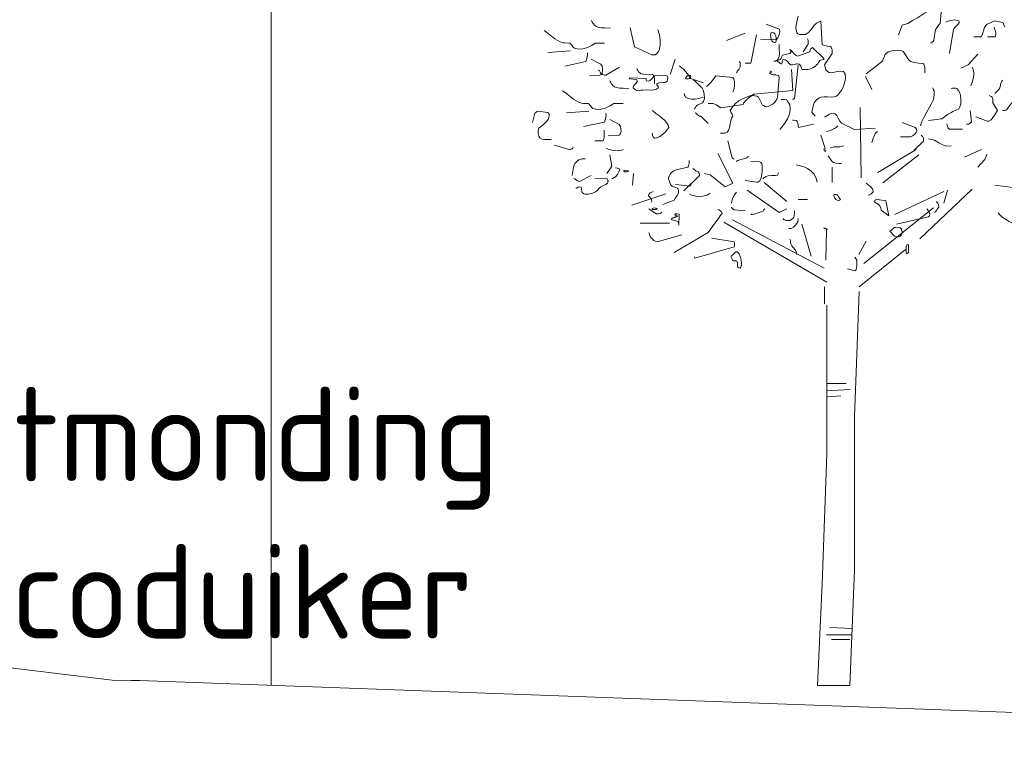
# Model space of a CAD drawing. Header units: metres. Extents: x 180716 to 180809, y 418548 to 418668.
# Tile 54 of 148: x 180795.01 to 180796.89, y 418575.27 to 418576.66. Entities that reach past the tile are written whole.
import ezdxf

# ---------------------------------------------------------------- set-up
doc = ezdxf.new("R2010")
doc.units = ezdxf.units.M
doc.layers.get('0').update_dxf_attribs({"color": 30, "lineweight": 0})
for name, color, linetype, lineweight in [('B-WE-GR-BOOM-SD', 253, 'Continuous', 0), ('B-WE-GW-BERM-GD', 253, 'Continuous', 0), ('B-WE-KG-GRENS_PERCEEL-SD', 253, 'Continuous', 0), ('B-WE-VH-M', 253, 'Continuous', 0)]:
    doc.layers.add(name, color=color, linetype=linetype, lineweight=lineweight)
doc.styles.add('NLCS-ISO-M100-T18', font='NLCS-ISO.ttf', dxfattribs={"height": 0.18})
doc.styles.get("Standard").update_dxf_attribs({"font": 'arial.ttf'})
doc.linetypes.add('KG-KADASTRAAL', pattern='A,5.5,-2,["K",Standard,S=1.8,R=0,X=0,Y=-0.9],-2,5.5,-2,[5,NLCS.shx,S=0.75,R=0,X=0,Y=0],-2', length=19)

# ---------------------------------------------------------------- blocks, each defined once
blk = doc.blocks.new('SGR-BOOM_S02_G_ZIJ-D')
at = {"ltscale": 0.1}
blk.add_line((-0.1242, 0), (0.1242, 0), dxfattribs=at)
at = {"flags": 128}
for points in [[(0.4937, 4.964), (0.5226, 5.0363), (0.5649, 5.0508), (0.6027, 5.0719), (0.6394, 5.0941), (0.6928, 5.1286), (0.7306, 5.1497), (0.7717, 5.1653), (0.7929, 5.1697), (0.8407, 5.1753), (0.8585, 5.1853), (0.8752, 5.1987), (0.8896, 5.2153), (0.9085, 5.2431), (0.9207, 5.2754), (0.9263, 5.2999), (0.9274, 5.3254), (0.9841, 5.4122), (0.983, 5.4322), (0.9797, 5.4411), (0.8407, 5.4111), (0.7684, 5.3544)], [(-0.2725, 5.1052), (-0.2781, 5.0719), (-0.287, 5.0374), (-0.2892, 5.0141), (-0.2825, 4.9796), (-0.2736, 4.9718), (-0.2614, 4.9673), (-0.247, 4.9651), (-0.2214, 4.9662), (-0.2147, 4.9673), (-0.1925, 4.9818), (-0.1736, 5.0029), (-0.1569, 5.0252), (-0.1502, 5.0374), (-0.1424, 5.043), (-0.1302, 5.0519), (-0.1202, 5.0574), (-0.099, 5.0674), (-0.0868, 4.8884), (-0.0679, 4.8817), (-0.0468, 4.8773), (-0.0256, 4.8739), (-0.0201, 4.8695), (-0.0145, 4.8572), (-0.0123, 4.8461), (-0.0112, 4.835), (-0.0112, 4.8217), (-0.069, 4.7349), (-0.0679, 4.7249), (-0.0657, 4.716), (-0.0635, 4.7071), (-0.059, 4.696), (-0.0479, 4.6838), (-0.0334, 4.6771), (-0.0179, 4.6749), (0.0155, 4.6804), (0.0422, 4.686), (0.0756, 4.6849), (0.0867, 4.6637), (0.09, 4.6404), (0.09, 4.627), (0.0811, 4.5903), (0.0711, 4.5648), (0.0589, 4.5414), (0.0455, 4.5203), (0.0322, 4.5025), (0.0188, 4.4947), (0.0044, 4.4903), (-0.0201, 4.4891), (-0.0468, 4.4903), (-0.0724, 4.4914), (-0.0979, 4.4891), (-0.1113, 4.4836), (-0.1313, 4.468), (-0.1424, 4.4558), (-0.148, 4.4458), (-0.1546, 4.4302), (-0.1658, 4.3735), (-0.1591, 4.3635), (-0.1558, 4.3601), (-0.1491, 4.3524), (-0.1458, 4.349), (-0.1413, 4.3435)], [(0.7395, 4.9017), (0.7439, 4.9028), (0.7484, 4.9051), (0.7584, 4.914), (0.7639, 4.9195), (0.7773, 5.0063), (0.7817, 5.0096), (0.7917, 5.0252), (0.8029, 5.0407), (0.8118, 5.0496), (0.8207, 5.1364)], [(1.0709, 4.9496), (1.0776, 4.9473), (1.1198, 4.9473), (1.1298, 4.9551), (1.1343, 4.9607), (1.1521, 5.0207), (1.161, 5.0341), (1.1721, 5.0452), (1.2299, 5.0697), (1.29, 5.0574), (1.2933, 5.0541), (1.2989, 5.0407), (1.3066, 5.0218)], [(-1.8498, 5.0727), (-1.8432, 5.0594), (-1.8376, 5.0505), (-1.8343, 5.0471), (-1.8265, 5.0371), (-1.8143, 5.0282), (-1.7998, 5.0227), (-1.7753, 5.0182), (-1.7486, 5.016), (-1.7053, 5.0149)], [(-0.5583, 4.9295), (-0.4427, 4.9251), (-0.4382, 4.9262), (-0.426, 4.9407), (-0.4182, 4.9551), (-0.4127, 4.9796), (-0.4115, 4.9862), (-0.4149, 5.0063), (-0.5161, 5.0452)], [(0.8551, 5.0596), (0.8752, 5.0685), (0.8952, 5.0741), (0.923, 5.0786), (0.9552, 5.0697), (0.9586, 5.0652), (0.9574, 5.0552), (0.9508, 5.0452), (0.9274, 5.0229), (0.9141, 5.0063), (0.884, 4.8205)], [(-2.2113, 4.996), (-2.179, 4.9737), (-2.1279, 4.9326), (-2.0934, 4.9126), (-2.0678, 4.9037), (-2.0534, 4.9015), (-2.0155, 4.8992), (-2.0089, 4.8959), (-1.9977, 4.8826), (-1.9889, 4.8703), (-1.98, 4.8625), (-1.9477, 4.8547), (-1.9166, 4.8559), (-1.8865, 4.8636), (-1.8476, 4.8826), (-1.8209, 4.9003), (-1.7498, 4.9003)], [(-1.554, 5.0171), (-1.5206, 4.8725), (-1.3883, 4.8102), (-1.3627, 4.8102), (-1.3527, 4.818), (-1.3382, 4.8369), (-1.3327, 4.8469), (-1.3238, 4.8836), (-1.3238, 4.9236), (-1.3304, 4.9648), (-1.3427, 5.0026)], [(-0.8197, 4.9206), (-0.6751, 4.9774)], [(-0.6751, 4.7471), (-0.6329, 4.7471), (-0.5895, 4.9629)], [(-0.4808, 4.9448), (-0.4819, 4.9603), (-0.4808, 4.9681), (-0.4764, 4.9826), (-0.4574, 4.9781), (-0.4497, 4.9715), (-0.4408, 4.957), (-0.4385, 4.9392), (-0.4397, 4.9192), (-0.443, 4.907), (-0.4552, 4.9058), (-0.4652, 4.9103), (-0.473, 4.917), (-0.4775, 4.927), (-0.4808, 4.9448), (-0.4808, 4.9448)], [(1.1732, 4.9496), (1.2299, 4.9496), (1.2366, 4.9551), (1.2388, 4.9662), (1.2377, 4.9807), (1.2344, 4.9907), (1.2288, 5.0118), (1.2255, 5.0218)], [(-0.4583, 4.7616), (-0.4494, 4.7627), (-0.4449, 4.7638), (-0.4371, 4.7672), (-0.4327, 4.7716), (-0.4249, 4.7805), (-0.4171, 4.7994), (-0.4149, 4.8205), (-0.416, 4.8517), (-0.416, 4.8906)], [(-0.2325, 4.8339), (-0.1947, 4.8917), (-0.1958, 4.9195), (-0.198, 4.9284), (-0.2002, 4.934)], [(-2.1824, 4.8281), (-2.01, 4.8414)], [(-2.0522, 4.7257), (-1.8921, 4.7591), (-1.8865, 4.7758), (-1.8821, 4.7925), (-1.8788, 4.8158), (-1.8799, 4.8269)], [(-0.4241, 4.7713), (-0.4141, 4.7724), (-0.4085, 4.7757), (-0.4007, 4.7846), (-0.3952, 4.798), (-0.3907, 4.8091), (-0.334, 4.8202), (-0.3284, 4.828), (-0.3273, 4.8369), (-0.3284, 4.8425), (-0.3329, 4.8491), (-0.3385, 4.8525), (-0.3284, 4.8469), (-0.3162, 4.8358), (-0.3051, 4.8224), (-0.2873, 4.8069), (-0.2762, 4.8013), (-0.1816, 4.8347), (-0.1794, 4.8458), (-0.1739, 4.858), (-0.1627, 4.8669), (-0.0715, 4.7802), (-0.0782, 4.7757), (-0.0871, 4.7724), (-0.0971, 4.7702), (-0.106, 4.7668), (-0.1105, 4.7602), (-0.1149, 4.7535), (-0.1216, 4.7435), (-0.1305, 4.7335), (-0.1394, 4.7246), (-0.1583, 4.7112), (-0.185, 4.7023), (-0.1983, 4.699), (-0.2206, 4.6979), (-0.2395, 4.7001), (-0.2461, 4.709), (-0.2517, 4.7235), (-0.255, 4.7312), (-0.2639, 4.739), (-0.2795, 4.7424), (-0.284, 4.7413), (-0.2906, 4.7401), (-0.2995, 4.7379), (-0.314, 4.7335), (-0.3262, 4.7346), (-0.3329, 4.7379), (-0.3585, 4.7646), (-0.3707, 4.7724), (-0.3818, 4.7757), (-0.3885, 4.7724), (-0.3918, 4.7679), (-0.3929, 4.7613), (-0.3941, 4.7535), (-0.3952, 4.7424), (-0.4018, 4.7413), (-0.4096, 4.7446), (-0.433, 4.7668), (-0.4285, 4.7679), (-0.4274, 4.7691), (-0.4241, 4.7702), (-0.4241, 4.7713), (-0.4241, 4.7713)], [(0.2479, 4.666), (0.3736, 4.7627), (0.3747, 4.7694), (0.3825, 4.7894), (0.3869, 4.7983), (0.3914, 4.8105), (0.4058, 4.8261), (0.4192, 4.8339), (0.4437, 4.8417), (0.4615, 4.845), (0.4904, 4.8461), (0.5193, 4.8417), (0.5293, 4.8361), (0.5404, 4.8228), (0.5627, 4.7861), (0.5793, 4.7672), (0.5893, 4.7605), (0.6138, 4.7516), (0.6483, 4.7471), (0.6794, 4.7449), (0.6872, 4.7394), (0.6905, 4.736), (0.695, 4.716), (0.695, 4.6749)], [(0.9708, 4.7093), (1.0275, 4.7338), (1.0998, 4.815)], [(-1.8643, 4.6546), (-1.7864, 4.6557), (-1.7764, 4.6612), (-1.7687, 4.6713), (-1.7642, 4.689), (-1.7653, 4.7102), (-1.7687, 4.7235), (-1.7787, 4.7402), (-1.851, 4.7791)], [(-1.2478, 4.6615), (-1.21, 4.7772)], [(-0.7429, 4.6749), (-0.7374, 4.6826), (-0.7341, 4.6882), (-0.7252, 4.6993), (-0.7129, 4.7193), (-0.714, 4.746), (-0.7151, 4.7516), (-0.7229, 4.7605)], [(-1.7953, 4.6945), (-1.792, 4.6912), (-1.7886, 4.6879), (-1.7831, 4.679), (-1.7797, 4.6734), (-1.7664, 4.6612), (-1.7575, 4.6578), (-1.7497, 4.6567), (-1.7386, 4.6567), (-1.6363, 4.7168)], [(-1.5025, 4.7049), (-1.4958, 4.6915), (-1.4903, 4.6826), (-1.4869, 4.6793), (-1.4803, 4.6726), (-1.4714, 4.6671), (-1.4558, 4.6637), (-1.3846, 4.6604), (-1.3768, 4.6548), (-1.3724, 4.6471), (-1.3691, 4.6315), (-1.3691, 4.5892)], [(-1.18, 4.7271), (-1.1733, 4.7227), (-1.1489, 4.7038), (-1.1155, 4.6649), (-1.0944, 4.6315), (-0.9932, 4.5981)], [(-0.9579, 4.4399), (-0.9379, 4.441), (-0.9212, 4.4388), (-0.8978, 4.4299), (-0.8611, 4.4076), (-0.6921, 4.4332), (-0.6877, 4.4421), (-0.6687, 4.4655), (-0.6454, 4.4866), (-0.6087, 4.5122), (-0.3129, 4.54), (-0.3218, 4.699)], [(-0.8631, 4.2133), (-0.8364, 4.2133), (-0.8308, 4.2145), (-0.8252, 4.2156), (-0.8141, 4.2222), (-0.8041, 4.2345), (-0.7952, 4.2567), (-0.7908, 4.2834), (-0.7852, 4.309), (-0.7796, 4.3268), (-0.7708, 4.3423), (-0.7719, 4.3512), (-0.7785, 4.3624), (-0.7841, 4.369), (-0.7885, 4.3779), (-0.7908, 4.3857), (-0.7708, 4.418), (-0.7441, 4.4447), (-0.724, 4.4591), (-0.6907, 4.478), (-0.6317, 4.5014), (-0.6162, 4.5003), (-0.5873, 4.4969), (-0.5817, 4.4936), (-0.575, 4.488), (-0.5428, 4.4269), (-0.5372, 4.4235), (-0.5239, 4.4169), (-0.5161, 4.4146), (-0.5016, 4.418), (-0.4816, 4.4269), (-0.4627, 4.438), (-0.4471, 4.4536), (-0.4349, 4.4725), (-0.4293, 4.488), (-0.416, 4.6371), (-0.4193, 4.6471), (-0.4249, 4.6537), (-0.4427, 4.6582), (-0.4649, 4.6593), (-0.4816, 4.6649), (-0.4861, 4.6649), (-0.4894, 4.6693), (-0.4849, 4.6738), (-0.4772, 4.6793), (-0.476, 4.6815), (-0.4783, 4.6849), (-0.4883, 4.6882)], [(-0.3137, 4.4725), (-0.3081, 4.4736), (-0.3037, 4.4747), (-0.3003, 4.4758), (-0.2714, 4.7327)], [(1.0475, 4.5748), (1.0564, 4.5992), (1.0642, 4.627), (1.0698, 4.6548), (1.0709, 4.6738), (1.0653, 4.7004), (1.0564, 4.7182)], [(-1.7086, 4.6123), (-1.7063, 4.6078), (-1.7019, 4.5989), (-1.6963, 4.59), (-1.693, 4.5867), (-1.6852, 4.5767), (-1.673, 4.5678), (-1.6585, 4.5622), (-1.634, 4.5578), (-1.6074, 4.5555), (-1.564, 4.5544)], [(-1.5584, 4.6356), (-1.4328, 4.6312), (-1.4316, 4.6189), (-1.4294, 4.6134), (-1.4172, 4.61), (-1.4072, 4.6134), (-1.3983, 4.6189), (-1.376, 4.6423), (-1.366, 4.6501), (-1.3471, 4.6556), (-1.2704, 4.6512), (-1.2682, 4.6434), (-1.2671, 4.6356), (-1.2682, 4.6234), (-1.2715, 4.6089), (-1.2804, 4.6022), (-1.2915, 4.6), (-1.3049, 4.5989), (-1.3338, 4.5978), (-1.3482, 4.5933), (-1.3505, 4.5911), (-1.3493, 4.5833), (-1.3438, 4.5722), (-1.3382, 4.5655), (-1.3438, 4.5578), (-1.3582, 4.5478), (-1.3849, 4.5422), (-1.4272, 4.5433), (-1.4606, 4.5422), (-1.4717, 4.5411), (-1.4973, 4.5355), (-1.5039, 4.5377), (-1.5128, 4.5433), (-1.5228, 4.5511), (-1.5306, 4.5589), (-1.5284, 4.5711), (-1.5206, 4.5811), (-1.5095, 4.5922), (-1.5017, 4.6067), (-1.5017, 4.6111), (-1.5062, 4.6223), (-1.5584, 4.6278), (-1.5584, 4.6356), (-1.5584, 4.6356)], [(-1.1258, 4.6401), (-1.1225, 4.6456), (-1.1158, 4.6512), (-1.1114, 4.6545), (-1.1025, 4.6567), (-1.0925, 4.6545), (-1.0913, 4.6445), (-1.0936, 4.6378), (-1.1014, 4.6312), (-1.1091, 4.6278), (-1.1247, 4.6267), (-1.128, 4.6278), (-1.1303, 4.6323), (-1.1258, 4.6401), (-1.1258, 4.6401)], [(-1.0635, 4.3965), (-1.0591, 4.4032), (-1.0558, 4.4099), (-1.0502, 4.4187), (-1.0457, 4.4243), (-1.0368, 4.4299), (-1.0124, 4.4388), (-1.0024, 4.4443), (-0.9935, 4.4554), (-0.9868, 4.4788), (-0.9879, 4.5144), (-0.9957, 4.5411), (-1.0035, 4.5555), (-1.0368, 4.5889), (-1.0546, 4.6067), (-1.0669, 4.6167), (-1.0735, 4.6212)], [(-0.9723, 4.5689), (-0.9612, 4.5767), (-0.9379, 4.6011), (-0.9123, 4.6334), (-0.9001, 4.6501), (-0.7711, 4.6389), (-0.7633, 4.6267), (-0.7577, 4.6078), (-0.7566, 4.5856), (-0.7577, 4.5711), (-0.7633, 4.5478), (-0.7711, 4.5266)], [(0.2435, 4.6459), (0.2913, 4.5459)], [(1.2299, 4.5158), (1.2421, 4.5292), (1.2555, 4.5414), (1.2611, 4.547), (1.2688, 4.5592), (1.2733, 4.5781), (1.2744, 4.587), (1.2766, 4.5959), (1.28, 4.6048), (1.2877, 4.617)], [(-2.07, 4.5355), (-2.0377, 4.5133), (-1.9866, 4.4721), (-1.9521, 4.4521), (-1.9265, 4.4432), (-1.9121, 4.441), (-1.8743, 4.4388), (-1.8676, 4.4354), (-1.8565, 4.4221), (-1.8476, 4.4099), (-1.8387, 4.4021), (-1.8064, 4.3943), (-1.7753, 4.3954), (-1.7453, 4.4032), (-1.7063, 4.4221), (-1.6796, 4.4399), (-1.6085, 4.4399)], [(-1.1411, 4.5158), (-1.14, 4.508), (-1.1389, 4.5036), (-1.1366, 4.5003), (-1.1344, 4.4947), (-1.1322, 4.488), (-1.1111, 4.4769), (-1.0855, 4.4725), (-1.0588, 4.4736), (-1.0299, 4.478), (-0.9932, 4.488)], [(0.6616, 4.2701), (0.6716, 4.2967), (0.6961, 4.3479), (0.7439, 4.4335), (0.7628, 4.4713), (0.7673, 4.5047), (0.7662, 4.537), (0.7606, 4.5503), (0.7539, 4.5581)], [(0.725, 4.309), (0.8251, 4.3234), (0.8685, 4.3546), (0.8941, 4.369), (0.9107, 4.379), (0.9563, 4.3991), (0.9641, 4.4146), (0.9697, 4.4346), (0.9719, 4.4669), (0.9675, 4.5003), (0.9619, 4.5203), (0.953, 4.5381), (0.9397, 4.5536), (0.9308, 4.557), (0.9063, 4.5559), (0.8974, 4.5536)], [(-0.4104, 4.2423), (-0.3882, 4.2701), (-0.3737, 4.2901), (-0.3537, 4.3223), (-0.3437, 4.3457), (-0.3359, 4.3713), (-0.3326, 4.3991), (-0.3337, 4.4291), (-0.3426, 4.4413), (-0.3493, 4.4536), (-0.3515, 4.458), (-0.3571, 4.4669), (-0.3659, 4.468), (-0.3793, 4.4691), (-0.3949, 4.4691), (-0.4004, 4.4713)], [(1.0865, 4.3379), (1.1721, 4.3045), (1.1854, 4.3056), (1.2021, 4.3157), (1.211, 4.3257), (1.2266, 4.3512), (1.2499, 4.3857), (1.2155, 4.4447), (1.2143, 4.4747), (1.211, 4.4869), (1.2043, 4.4925), (1.1977, 4.4969), (1.1865, 4.5014)], [(1.2889, 4.3857), (1.3078, 4.3868), (1.3133, 4.3879), (1.3211, 4.3935), (1.3411, 4.4224), (1.3578, 4.4413), (1.3689, 4.4491), (1.3889, 4.458), (1.4612, 4.458)], [(-2.3002, 4.2942), (-2.2824, 4.3665), (-2.2779, 4.3698), (-2.2702, 4.3765), (-2.2613, 4.382), (-2.1823, 4.372), (-2.1756, 4.3643), (-2.1734, 4.3576), (-2.1712, 4.3509), (-2.1745, 4.3331), (-2.1801, 4.3187), (-2.1945, 4.2998), (-2.219, 4.2775), (-2.2524, 4.2519), (-2.2568, 4.2353), (-2.2557, 4.2097), (-2.2501, 4.1908), (-2.2435, 4.1785), (-2.2257, 4.1685), (-2.209, 4.1663), (-2.1567, 4.1652)], [(-2.0411, 4.3676), (-1.8687, 4.3809)], [(-1.911, 4.2653), (-1.7508, 4.2986), (-1.7453, 4.3153), (-1.7408, 4.332), (-1.7375, 4.3554), (-1.7386, 4.3665)], [(-1.3869, 4.2133), (-1.3835, 4.2044), (-1.3824, 4.1989), (-1.378, 4.1855), (-1.3691, 4.1755), (-1.3524, 4.1766), (-1.329, 4.1867), (-1.3079, 4.2022), (-1.2868, 4.2222), (-1.2578, 4.2556), (-1.2634, 4.2756), (-1.2756, 4.2945), (-1.2901, 4.3112), (-1.3279, 4.3423), (-1.3568, 4.3635), (-1.3824, 4.3857)], [(-1.058, 4.3676), (-1.0524, 4.3654), (-1.0424, 4.3565), (-1.0357, 4.3509), (-1.0235, 4.3442), (-1.0157, 4.3431), (-0.9579, 4.2864)], [(-0.069, 4.3379), (-0.0646, 4.339), (-0.0457, 4.3501), (-0.0323, 4.3579), (-0.019, 4.3635), (0.001, 4.3668), (0.0111, 4.3613), (0.0233, 4.3479), (0.0344, 4.3268), (0.0466, 4.3045), (0.06, 4.2901), (0.1601, 4.2423), (0.3202, 4.2523)], [(0.2108, 3.8736), (0.2009, 4.4091)], [(1.0142, 4.2812), (1.032, 4.2823), (1.0375, 4.2845), (1.042, 4.289), (1.0453, 4.2923), (1.052, 4.299), (1.0431, 4.3857)], [(-1.723, 4.1941), (-1.6452, 4.1952), (-1.6352, 4.2008), (-1.6274, 4.2108), (-1.6229, 4.2286), (-1.624, 4.2497), (-1.6274, 4.2631), (-1.6374, 4.2797), (-1.7097, 4.3187)], [(-0.3137, 4.3134), (-0.307, 4.3123), (-0.287, 4.309), (-0.2792, 4.3034), (-0.2736, 4.2934), (-0.2725, 4.2701), (-0.2681, 4.2567), (-0.1546, 4.2812)], [(0.5093, 4.1844), (0.5871, 4.1844), (0.6027, 4.1922), (0.6171, 4.2044), (0.6294, 4.2189), (0.6338, 4.2278), (0.6327, 4.2434), (0.6272, 4.2523), (0.6227, 4.2567), (0.5226, 4.2956)], [(0.864, 4.2856), (0.8674, 4.2734), (0.8696, 4.2645), (0.8752, 4.2512), (0.884, 4.2434), (0.9841, 4.2434)], [(-1.8242, 4.1552), (-1.7664, 4.1552), (-1.7586, 4.1607), (-1.7542, 4.1685), (-1.7519, 4.1841), (-1.7519, 4.2364)], [(-0.0546, 4.2267), (-0.0323, 4.2322), (-0.0145, 4.2378), (0.0066, 4.2478), (0.0222, 4.2589), (0.0311, 4.2689)], [(0.2913, 4.1411), (0.2969, 4.1566), (0.3024, 4.1744), (0.3058, 4.1855), (0.3135, 4.2022), (0.3202, 4.2122), (0.3336, 4.2267)], [(-0.8086, 4.1544), (-0.7763, 4.0254), (-0.7719, 4.0221), (-0.7641, 4.0176), (-0.7607, 4.0154)], [(-0.069, 4.0743), (-0.0612, 4.0754), (-0.0601, 4.0766), (-0.0679, 4.0832), (-0.0724, 4.0866), (-0.0746, 4.0877), (-0.0746, 4.091), (-0.0646, 4.0966), (-0.0979, 4.1989)], [(0.6138, 4.0832), (0.6861, 4.1533), (0.685, 4.1744), (0.6805, 4.1855), (0.6739, 4.1933), (0.6672, 4.1989)], [(0.725, 4.17), (0.7695, 4.1611), (0.8018, 4.1399), (0.8373, 4.121), (0.8574, 4.1155), (0.8974, 4.1177)], [(-2.1323, 4.1218), (-2.011, 4.0862), (-1.9977, 4.0929), (-1.9955, 4.0962), (-1.9921, 4.1018), (-1.9888, 4.1062), (-1.9888, 4.1085)], [(-1.7375, 4.0974), (-1.7052, 4.0873), (-1.6819, 4.0818), (-1.6507, 4.0784), (-1.6251, 4.0818), (-1.6085, 4.0885)], [(-0.0256, 4.1021), (0.0044, 4.1088), (0.0478, 4.1099), (0.0744, 4.1166)], [(0.3372, 3.9127), (0.629, 4.0877)], [(0.9997, 4.0298), (1.1287, 4.0877)], [(-1.9977, 3.8894), (-1.9832, 3.9661), (-1.9732, 3.9839), (-1.961, 3.9984), (-1.9454, 4.0106), (-1.9232, 4.0184), (-1.8976, 4.0184)], [(-1.733, 3.905), (-1.6952, 3.9617), (-1.7086, 4.0484)], [(-1.3038, 3.6692), (-1.2181, 3.7026), (-1.207, 3.7204), (-1.1937, 3.7393), (-1.1881, 3.7504), (-1.1848, 3.7626), (-1.1848, 3.7748), (-1.1892, 3.7904), (-1.1937, 3.7937), (-1.2048, 3.7982), (-1.2137, 3.8004), (-1.2337, 3.8093), (-1.2448, 3.8216), (-1.2515, 3.836), (-1.257, 3.8516), (-1.2615, 3.8616), (-1.2604, 3.8727), (-1.257, 3.8849), (-1.2481, 3.9005), (-1.2415, 3.9105), (-1.2215, 3.925), (-1.2037, 3.9328), (-1.1136, 3.9539), (-1.108, 3.9617), (-1.1025, 3.9828), (-1.1025, 4.005)], [(-0.9857, 3.905), (-0.9812, 3.9038), (-0.9657, 3.9016), (-0.9512, 3.8972), (-0.9434, 3.895), (-0.8289, 3.8038), (-0.7699, 3.8327), (-0.8856, 4.0573)], [(-0.7429, 3.9965), (-0.7418, 3.9965), (-0.7385, 4.0009), (-0.7341, 4.0043), (-0.6618, 4.0243), (-0.6595, 4.0265), (-0.6573, 4.0298), (-0.654, 4.0343), (-0.6529, 4.0376), (-0.6529, 4.0387)], [(-0.6751, 3.8519), (-0.5895, 3.8386), (-0.5795, 3.8408), (-0.565, 3.8508), (-0.5528, 3.8719), (-0.5483, 3.8986), (-0.5472, 3.9286), (-0.5461, 3.9676), (-0.5494, 3.9809), (-0.5561, 3.9887), (-0.5661, 3.9943), (-0.5839, 3.9965), (-0.6117, 3.9954), (-0.6329, 3.9965)], [(-0.0412, 4.0399), (-0.0368, 4.0332), (-0.0301, 4.0221), (-0.0212, 4.0109), (-0.0123, 3.9976), (-0.0023, 3.9898), (0.0155, 3.9854), (0.0411, 3.9831), (0.06, 3.982)], [(0.3762, 3.8346), (0.6489, 4.0487)], [(1.1009, 3.9542), (1.1543, 4.0121), (1.1554, 4.0187), (1.1632, 4.0387), (1.1687, 4.0543)], [(-1.6952, 3.8671), (-1.6885, 3.8683), (-1.6852, 3.8694), (-1.6819, 3.8705), (-1.6808, 3.8716), (-1.673, 3.8749), (-1.663, 3.8838), (-1.6507, 3.8983), (-1.6396, 3.9172), (-1.6329, 3.935), (-1.634, 3.9394), (-1.6418, 3.945), (-1.6496, 3.9472), (-1.6663, 3.9483)], [(-1.6018, 3.9283), (-1.594, 3.9316), (-1.5651, 3.9261), (-1.5707, 3.9216), (-1.5818, 3.9183), (-1.5973, 3.9194), (-1.6029, 3.9239), (-1.6018, 3.9283), (-1.6018, 3.9283)], [(-1.1447, 3.7737), (-1.0246, 3.8894), (-1.0235, 3.895), (-1.0268, 3.9083), (-1.0357, 3.9183), (-1.0524, 3.9272), (-1.0658, 3.9361), (-1.0747, 3.9428)], [(-0.5405, 3.8653), (-0.5361, 3.8708), (-0.5194, 3.8819), (-0.4994, 3.8875), (-0.476, 3.8897), (-0.4438, 3.8908), (-0.4282, 3.8942), (-0.4271, 3.8975), (-0.4249, 3.902), (-0.4204, 3.9075), (-0.4204, 3.9097)], [(-0.2859, 3.972), (-0.2636, 3.9676), (-0.2192, 3.9531), (-0.1991, 3.9431), (-0.1713, 3.9242), (-0.1569, 3.9086), (-0.1502, 3.8997), (-0.1335, 3.8686), (-0.128, 3.8508), (-0.1268, 3.843), (-0.1268, 3.8386)], [(-0.0112, 3.8375), (-0.0112, 3.9531)], [(-1.9832, 3.8671), (-1.9777, 3.8638), (-1.9721, 3.8605), (-1.9588, 3.8527), (-1.9477, 3.8471), (-1.9399, 3.8438), (-1.852, 3.8894)], [(-1.9677, 3.7937), (-1.9632, 3.7949), (-1.9499, 3.8026), (-1.941, 3.8049), (-1.9276, 3.8004), (-1.9243, 3.7915), (-1.9232, 3.7682), (-1.9199, 3.7604), (-1.9087, 3.7515), (-1.8965, 3.747), (-1.8731, 3.747), (-1.8409, 3.7559), (-1.8198, 3.7659), (-1.8031, 3.7793), (-1.7897, 3.7937), (-1.7775, 3.8038), (-1.7564, 3.8149), (-1.7386, 3.8227), (-1.7341, 3.826), (-1.7319, 3.8271), (-1.7275, 3.8327), (-1.7241, 3.8405), (-1.723, 3.8527), (-1.7241, 3.856), (-1.7297, 3.8638), (-1.7341, 3.8683), (-1.7386, 3.8705), (-1.8242, 3.866)], [(-1.5362, 3.8171), (-1.5273, 3.905)], [(-0.5305, 3.8375), (-0.3571, 3.6929)], [(-1.3905, 3.687), (-1.3894, 3.697), (-1.3916, 3.707), (-1.3972, 3.7159), (-1.4061, 3.727), (-1.415, 3.7359), (-1.4116, 3.7448), (-1.4072, 3.7515), (-1.4005, 3.7571), (-1.3949, 3.7604), (-1.3772, 3.7682)], [(-1.2089, 3.8219), (-1.0966, 3.8085), (-1.0955, 3.8097), (-1.0933, 3.813), (-1.0921, 3.8163), (-1.0899, 3.8197), (-1.0888, 3.8208), (-1.0888, 3.8219)], [(-0.7808, 3.6784), (-0.7785, 3.6962), (-0.773, 3.7129), (-0.7652, 3.7296), (-0.753, 3.7496), (-0.7429, 3.7641)], [(-0.6607, 3.7796), (-0.416, 3.6072), (-0.3571, 3.6362)], [(0.2635, 3.7407), (0.2735, 3.7418), (0.2846, 3.7485), (0.2969, 3.7596), (0.3013, 3.7652), (0.3024, 3.7696), (0.298, 3.7841), (0.2924, 3.793), (0.2802, 3.8063), (0.2668, 3.8174), (0.2613, 3.8208), (0.249, 3.833)], [(0.4659, 3.5928), (0.8407, 3.7696)], [(0.6588, 3.4064), (1.0579, 3.7861)], [(0.8407, 3.6784), (0.8685, 3.7785)], [(1.2299, 3.8174), (1.3889, 3.7952)], [(-1.5414, 3.6651), (-1.2823, 3.7507)], [(-1.1014, 3.7504), (-1.0836, 3.7404), (-1.0535, 3.7326), (-1.0313, 3.7304), (-0.9979, 3.7326), (-0.9668, 3.7404), (-0.9423, 3.7548)], [(-0.2703, 3.7084), (-0.2002, 3.7084)], [(0.0177, 3.7462), (0.0255, 3.7418), (0.0311, 3.7373), (0.0377, 3.7273), (0.0511, 3.7084), (0.0444, 3.7028), (0.0366, 3.7006), (0.0255, 3.7017), (0.0155, 3.7073), (0.0077, 3.7173), (0.0033, 3.7284), (0.0022, 3.7395), (0.0033, 3.7451), (0.0177, 3.7462), (0.0177, 3.7462)], [(0.3113, 3.6973), (0.3158, 3.7006), (0.3191, 3.7039), (0.3224, 3.7051), (0.3258, 3.7073), (0.3336, 3.7106), (0.3491, 3.7051), (0.3825, 3.6995), (0.3992, 3.6973), (0.4214, 3.5816), (0.3636, 3.6261), (0.3614, 3.6328), (0.3591, 3.6394), (0.358, 3.6472), (0.3525, 3.6583), (0.3491, 3.6639), (0.308, 3.6884), (0.3091, 3.6917), (0.3102, 3.6928), (0.3113, 3.6962), (0.3113, 3.6973), (0.3113, 3.6973)], [(0.7684, 3.6106), (0.7717, 3.6106), (0.7762, 3.6139), (0.7817, 3.6206), (0.7884, 3.6317), (0.8018, 3.6484), (0.8006, 3.6695), (0.7962, 3.6806), (0.7817, 3.6918)], [(-1.4113, 3.6351), (-1.3546, 3.5972), (-1.3357, 3.5984), (-1.3246, 3.6017), (-1.3168, 3.605), (-1.3112, 3.6106)], [(-1.386, 3.6392), (-1.3838, 3.6392), (-1.3783, 3.6414), (-1.3694, 3.6425), (-1.3616, 3.6414), (-1.3482, 3.6392), (-1.3482, 3.6358), (-1.356, 3.6314), (-1.386, 3.6303), (-1.386, 3.6392), (-1.386, 3.6392)], [(-1.217, 3.3033), (-0.9579, 3.4568), (-0.8511, 3.6025), (-0.8567, 3.6125), (-0.8645, 3.6214), (-0.8767, 3.628), (-0.8856, 3.6303)], [(-0.7808, 3.6495), (-0.7796, 3.6462), (-0.7696, 3.6351), (-0.7607, 3.6273), (-0.6751, 3.6217)], [(-0.6317, 3.5972), (-0.6273, 3.5939), (-0.6228, 3.5906), (-0.5383, 3.6184), (-0.5328, 3.6273), (-0.5261, 3.6351)], [(-0.386, 3.5628), (-0.3849, 3.5594), (-0.3782, 3.5516), (-0.3637, 3.5461), (-0.3381, 3.5472), (-0.3337, 3.5483), (-0.3248, 3.5539), (-0.317, 3.5594), (-0.3103, 3.5639), (-0.307, 3.5683), (-0.3026, 3.5783), (-0.3014, 3.5895), (-0.3003, 3.6017), (-0.3003, 3.6206)], [(0.23, 3.2193), (0.7617, 3.6443)], [(0.4792, 3.5194), (0.7239, 3.5761), (0.7306, 3.5817), (0.7339, 3.5961), (0.7284, 3.6117), (0.7206, 3.6228), (0.7106, 3.6351)], [(-1.2315, 3.5669), (-1.2237, 3.5669), (-1.2203, 3.568), (-1.2137, 3.5713), (-1.2081, 3.5736), (-1.2037, 3.5769), (-1.1948, 3.578), (-1.1937, 3.5802), (-1.197, 3.5836), (-1.2092, 3.5891), (-1.2126, 3.5925), (-1.2114, 3.5958), (-1.2037, 3.6002), (-1.2003, 3.5991), (-1.1792, 3.5958), (-1.1825, 3.5124), (-1.1814, 3.5202), (-1.1825, 3.5257), (-1.187, 3.5335), (-1.1892, 3.5391), (-1.2404, 3.5535), (-1.2381, 3.5558), (-1.2348, 3.5613), (-1.2326, 3.5647), (-1.2315, 3.5658), (-1.2315, 3.5669), (-1.2315, 3.5669)], [(-0.0532, 3.0775), (-0.8389, 3.5335)], [(-0.0718, 3.1825), (-0.7726, 3.5523)], [(-0.3426, 3.486), (-0.3248, 3.4871), (-0.3081, 3.4972), (-0.2914, 3.5116), (-0.2803, 3.525), (-0.2748, 3.5361), (-0.2703, 3.5516), (-0.2725, 3.555), (-0.2736, 3.5594), (-0.2748, 3.5628)], [(1.2555, 3.6061), (1.2655, 3.5917), (1.2866, 3.5728), (1.3111, 3.5561), (1.34, 3.5394), (1.3889, 3.5161), (1.3978, 3.5149), (1.4223, 3.5161), (1.429, 3.5194), (1.4323, 3.525), (1.4401, 3.5261), (1.4412, 3.5294), (1.4334, 3.535), (1.429, 3.5383), (1.4268, 3.5416), (1.4268, 3.5439), (1.4368, 3.5494)], [(-1.4772, 3.528), (-1.2526, 3.528)], [(-0.2436, 3.5194), (-0.1713, 3.2747)], [(-0.076, 3.4913), (-0.0704, 3.4857), (-0.0638, 3.4835), (-0.0571, 3.4813), (-0.0482, 3.4813), (-0.076, 3.4913)], [(-0.059, 3.2447), (-0.0546, 3.476)], [(0.4359, 3.4704), (0.4392, 3.4715), (0.4437, 3.4771), (0.4481, 3.4815), (0.4537, 3.4871), (0.4648, 3.4949), (0.4715, 3.4938), (0.5082, 3.4904), (0.5137, 3.486), (0.5171, 3.4804), (0.5226, 3.4593), (0.5215, 3.4482), (0.5159, 3.4348), (0.5048, 3.4259), (0.4948, 3.4226), (0.4759, 3.4237), (0.4648, 3.4281), (0.4281, 3.466), (0.4314, 3.4671), (0.4325, 3.4682), (0.4359, 3.4693), (0.4359, 3.4704), (0.4359, 3.4704)], [(-1.4105, 3.4568), (-1.4094, 3.4501), (-1.4038, 3.4323), (-1.3983, 3.4212), (-1.3916, 3.4112), (-1.3727, 3.3945), (-1.3616, 3.3889), (-1.3482, 3.3845), (-1.1603, 3.4368)], [(-1.0635, 3.2688), (-1.0624, 3.2655), (-1.0591, 3.2599), (-0.7599, 3.3456), (-0.7566, 3.3567), (-0.7577, 3.3745), (-0.761, 3.3845), (-0.9301, 3.4134)], [(-0.3337, 3.4037), (-0.3304, 3.3948), (-0.3292, 3.3882), (-0.3292, 3.3759), (-0.3259, 3.3637), (-0.3204, 3.3537), (-0.3092, 3.3403), (-0.2925, 3.3214), (-0.2837, 3.3025), (-0.2814, 3.2881)], [(0.1912, 3.2881), (0.2479, 3.3893)], [(-0.7763, 3.2836), (-0.773, 3.2836), (-0.7641, 3.2902), (-0.7507, 3.3047), (-0.7407, 3.3103), (-0.7229, 3.2936), (-0.714, 3.2725), (-0.7096, 3.258), (-0.7051, 3.2257), (-0.7051, 3.2091), (-0.7085, 3.1913), (-0.7151, 3.1846), (-0.724, 3.1857), (-0.7296, 3.189), (-0.7341, 3.1946), (-0.7352, 3.2235), (-0.7385, 3.2358), (-0.7441, 3.2391), (-0.7641, 3.2402), (-0.7719, 3.2435), (-0.7763, 3.2513), (-0.7785, 3.258), (-0.783, 3.268), (-0.7841, 3.2747), (-0.7808, 3.2802), (-0.7763, 3.2836), (-0.7763, 3.2836)], [(0.1947, 3.042), (0.5491, 3.3257)], [(0.5526, 3.3069), (0.5526, 3.3492), (0.556, 3.3525), (0.5593, 3.3614), (0.5627, 3.3636), (0.5704, 3.3603), (0.5716, 3.3025), (0.5649, 3.2969), (0.556, 3.2936), (0.5526, 3.298), (0.5526, 3.3069), (0.5526, 3.3069)], [(0.1045, 3.178), (0.1612, 3.1635), (0.169, 3.1691), (0.1745, 3.1824), (0.1756, 3.198), (0.1768, 3.2436), (0.1712, 3.2525), (0.1645, 3.2636), (0.1612, 3.2681)], [(-0.069, 2.9122), (-0.069, 3.0412)], [(0.1947, 3.0066), (0.1593, 2.0497), (0.1593, 0.8806), (0.1242, 0)], [(-0.0532, 2.9002), (-0.0532, 1.7665), (-0.0891, 0.7742), (-0.1242, 0)], [(-0.0544, 2.2485), (0.1259, 2.2566)], [(-0.047, 2.3038), (0.0949, 2.3038)], [(-0.047, 2.2014), (0.0552, 2.2095)], [(-0.0544, 0.3865), (0.142, 0.3865)], [(-0.0309, 0.4417), (0.142, 0.4336)], [(-0.0179, 0.3492), (0.124, 0.3492)]]:
    blk.add_lwpolyline(points, dxfattribs=at)
blk = doc.blocks.new('SKG-GRENS_PERCEEL-D')
at = {"linetype": 'KG-KADASTRAAL', "ltscale": 0.15, "flags": 128}
blk.add_lwpolyline([(0, 0), (0, 3.5121)], dxfattribs=at)

msp = doc.modelspace()

# ---------------------------------------------------------------- linework, layer by layer
at = {"layer": 'B-WE-GW-BERM-GD', "flags": 128}
msp.add_lwpolyline([(180784.815, 418576.1377), (180788.3507, 418575.9382), (180790.1428, 418575.8725), (180790.2592, 418575.8694), (180792.2688, 418575.6626), (180792.4677, 418575.6525), (180792.4869, 418575.6502), (180792.5513, 418575.6305), (180793.0179, 418575.4836), (180793.2836, 418575.3858), (180793.5889, 418575.3616), (180794.219, 418575.429), (180794.5666, 418575.4689), (180794.588, 418575.4714), (180795.1871, 418575.399), (180795.2233, 418575.3983), (180795.2396, 418575.3979), (180798.7715, 418575.2689), (180801.2405, 418575.2689)], dxfattribs=at)

# ---------------------------------------------------------------- block references
at = {"layer": 'B-WE-GR-BOOM-SD', "xscale": 0.25, "yscale": 0.25, "zscale": 0.25}
msp.add_blockref('SGR-BOOM_S02_G_ZIJ-D', (180796.5645, 418575.3888), dxfattribs=at)
at = {"layer": 'B-WE-KG-GRENS_PERCEEL-SD'}
msp.add_blockref('SKG-GRENS_PERCEEL-D', (180795.4905, 418575.3888), dxfattribs=at)

# ---------------------------------------------------------------- texts
at = {"layer": 'B-WE-VH-M', "insert": (180794.5043, 418575.9582), "char_height": 0.18, "attachment_point": 1, "style": 'NLCS-ISO-M100-T18'}
msp.add_mtext_dynamic_manual_height_columns('\\pxqc;uitmonding ecoduiker', width=1.736831, gutter_width=12.5, heights=[0], dxfattribs=at)

doc.saveas('drawing.dxf')
